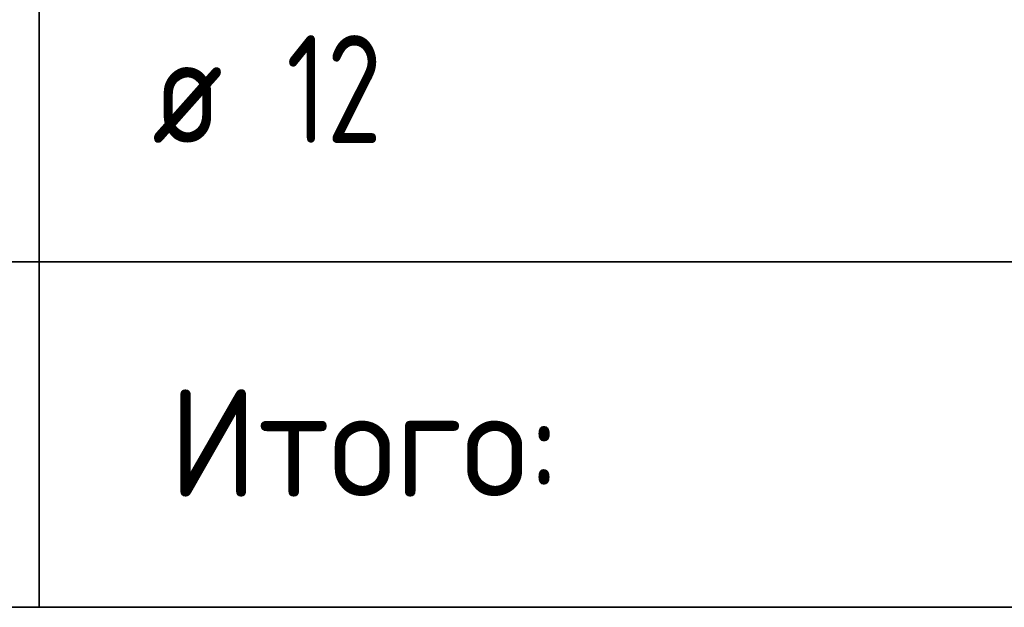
# Model space of a CAD drawing. Header units: metres. Extents: x -38 to 97, y -15 to 21.
# Tile 74 of 87: x 75.37 to 77.66, y 5.27 to 6.63. Entities that reach past the tile are written whole.
import ezdxf

# ---------------------------------------------------------------- set-up
doc = ezdxf.new("R2010")
doc.units = ezdxf.units.M
doc.styles.add('ISOCPEUR', font='txt')

msp = doc.modelspace()

# ---------------------------------------------------------------- linework, layer by layer
at = {"color": 7, "linetype": 'Continuous', "lineweight": 35, "transparency": 33554687}
for p, q in [((75.4198, 6.8717), (75.4198, 6.0717)), ((67.9198, 6.0717), (86.4198, 6.0717)), ((75.4198, 6.0717), (75.4198, 5.2717)), ((67.9198, 5.2717), (86.4198, 5.2717))]:
    msp.add_line(p, q, dxfattribs=at)
at = {"color": 7, "linetype": 'Continuous', "lineweight": 13, "transparency": 33554687}
msp.add_line((86.4198, 6.0717), (67.9198, 6.0717), dxfattribs=at)

# ---------------------------------------------------------------- texts
at = {"color": 7, "linetype": 'Continuous', "lineweight": 35, "transparency": 33554687, "char_height": 0.25, "attachment_point": 7, "style": 'ISOCPEUR'}
for s, insert, width in [('\\W0.75;12', (75.9925, 6.3467), 0.393567), ('\\W0.82;ø', (75.6817, 6.3467), 0.327205), ('\\W0.95;Итого:', (75.7194, 5.528), 1.143461)]:
    msp.add_mtext(s, dxfattribs=dict(at, insert=insert, width=width))

doc.saveas('drawing.dxf')
